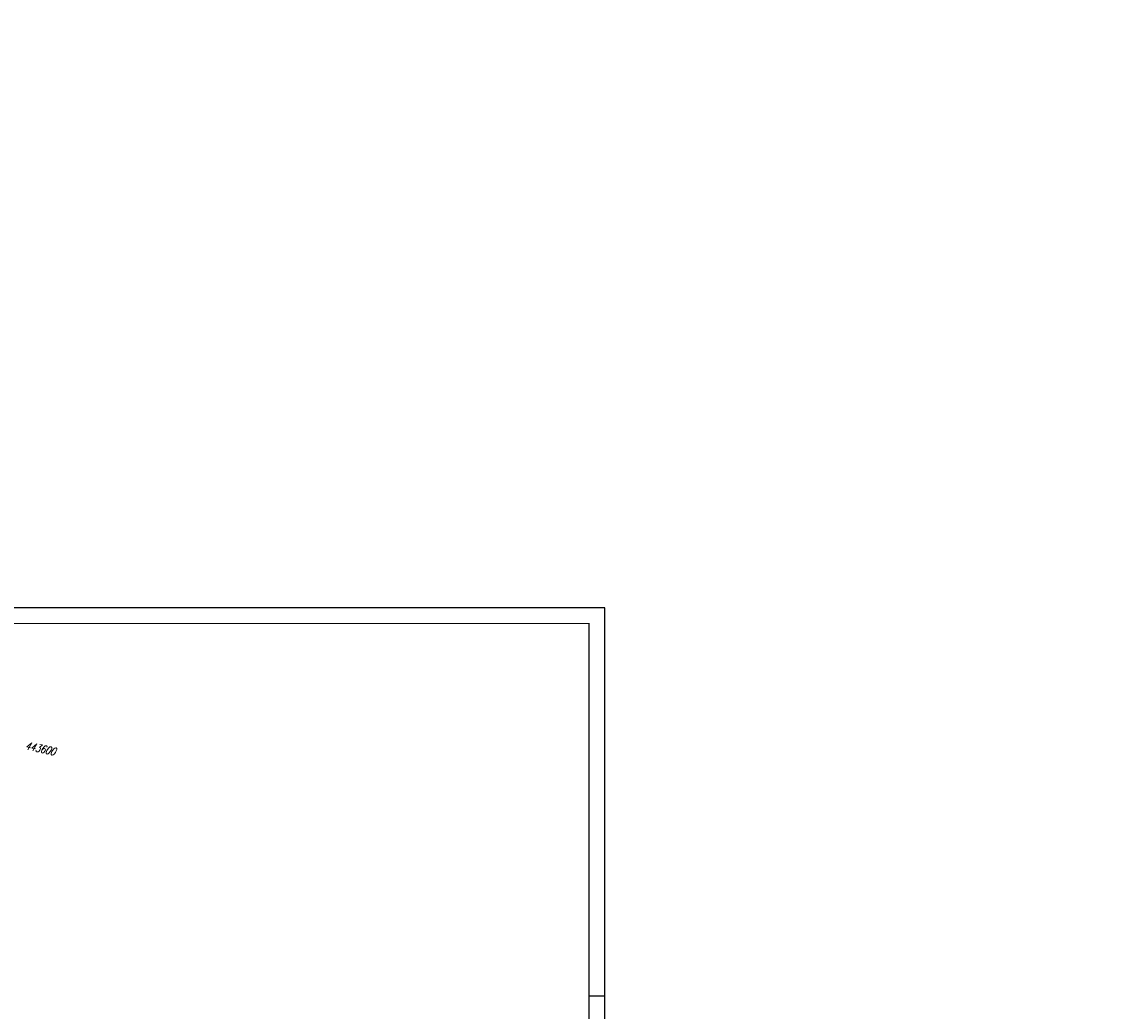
# Model space of a CAD drawing. Extents: x -134 to 1642, y -665 to 1050.
# Tile 88 of 88: x 950 to 1296, y 292 to 605. Entities that reach past the tile are written whole.
import ezdxf

# ---------------------------------------------------------------- set-up
doc = ezdxf.new("R2010")
doc.units = 0
doc.header["$LTSCALE"] = 2
doc.header["$MEASUREMENT"] = 0
doc.linetypes.add('AUSGEZOGEN', pattern=[0])
for name, color, linetype in [('NETZ', 250, 'AUSGEZOGEN'), ('RAHMEN', 250, 'AUSGEZOGEN'), ('Rinne', 200, 'CONTINUOUS')]:
    doc.layers.add(name, color=color, linetype=linetype)
doc.styles.add('ROMANS', font='romans.shx', dxfattribs={"width": 0.8})

msp = doc.modelspace()

# ---------------------------------------------------------------- hatches: boundary and pattern name
at = {"layer": 'Rinne'}
h = msp.add_hatch(dxfattribs=at)
h.set_pattern_fill('ANSI31', color=256, scale=20, style=0)
edge = h.paths.add_edge_path()
edge.add_arc((275.37, -21751.93), 21947.71, 89.378358, 89.455583, ccw=False)
edge.add_arc((441.16, -6471.33), 6666.2, 89.238235, 89.378358, ccw=False)
edge.add_arc((-14330.57, -1117453.65), 1117746.73, 89.23636226, 89.23823456, ccw=False)
edge.add_arc((523.43, -3023.77), 3217.85, 89.20146, 89.23636, ccw=False)
edge.add_arc((555.12, -750.21), 944.08, 86.94729, 89.20146, ccw=False)
edge.add_arc((625.86, 576.33), 384.35, 266.9473, 270.4805)
edge.add_arc((580.86, 5941.8), 5750, 270.480512, 270.662384)
edge.add_arc((762.64, -9781.39), 9974.23, 90.524294, 90.662384, ccw=False)
edge.add_arc((2442.17, -193318.23), 193518.75, 90.5143653, 90.5242944, ccw=False)
edge.add_arc((253.38, 50487.94), 50297.24, 270.514366, 270.533841)
edge.add_arc((717.25, 703), 510.13, 270.5338, 270.6271)
edge.add_arc((-30540.74, 2856402.63), 2856380.83, 270.62712452, 270.62837112)
edge.add_arc((769.64, 1592.38), 1398.89, 270.62837, 270.99311)
edge.add_arc((599.07, 11432.09), 11240.07, 270.993107, 271.121779)
edge.add_arc((275.39, -21749.98), 21944.96, 89.378358, 89.455589, ccw=False)
edge.add_arc((441.15, -6472.29), 6666.37, 89.238234, 89.378358, ccw=False)
edge.add_arc((-14329.56, -1117377.59), 1117669.86, 89.23636219, 89.23823424, ccw=False)
edge.add_arc((523.4, -3025.41), 3218.7, 89.20148, 89.23636, ccw=False)
edge.add_arc((555.1, -751.15), 944.21, 86.94729, 89.20148, ccw=False)
edge.add_arc((625.85, 575.59), 384.41, 266.9473, 270.4805)
edge.add_arc((580.85, 5941.87), 5750.87, 270.480491, 270.662393)
edge.add_arc((762.68, -9785.5), 9977.54, 90.524293, 90.662393, ccw=False)
edge.add_arc((2442.71, -193377.72), 193577.45, 90.5143667, 90.5242933, ccw=False)
edge.add_arc((253.39, 50486.67), 50296.77, 270.514367, 270.533841)
edge.add_arc((717.26, 702.22), 510.15, 270.5338, 270.6271)
edge.add_arc((-30543.48, 2856652.63), 2856631.65, 270.62712453, 270.6283711)
edge.add_arc((769.65, 1591.7), 1399.01, 270.62837, 270.99311)
edge.add_arc((599.07, 11431.93), 11240.71, 270.993107, 271.121781)
h = msp.add_hatch(dxfattribs=at)
h.set_pattern_fill('ANSI31', color=256, scale=20, style=0)
edge = h.paths.add_edge_path()
edge.add_arc((639.26, -229.86), 468.99, 97.5604, 98.5249, ccw=False)
edge.add_arc((578.78, 225.82), 9.32, 90.7152, 97.5604, ccw=False)
edge.add_arc((667.45, -6877.29), 7112.98, 90.453858, 90.71516, ccw=False)
edge.add_arc((644.04, -3922.61), 4158.2, 90.1121, 90.45386, ccw=False)
edge.add_arc((2970.47, -1192978.7), 1193216.58, 90.10896587, 90.11210068, ccw=False)
edge.add_arc((709.22, -3986.09), 4221.82, 90.05626, 90.10897, ccw=False)
edge.add_line((705.08, 235.72), (793.28, 235.81))
edge.add_arc((682.62, 115104.43), 114868.68, 270.0551966, 270.0832469)
edge.add_arc((860.11, -7060.43), 7296.32, 89.971949, 90.083247, ccw=False)
edge.add_arc((863.68, 229.3), 6.58, 80.4991, 89.9719, ccw=False)
edge.add_arc((850.92, 153.04), 83.9, 77.8496, 80.4991, ccw=False)
edge.add_arc((867.52, 230.16), 5.01, 71.9057, 77.8496, ccw=False)
edge.add_arc((858.93, 203.87), 32.67, 69.5781, 71.9057, ccw=False)
edge.add_arc((639.26, -229.56), 469.49, 97.5604, 98.5287, ccw=False)
edge.add_arc((578.73, 226.53), 9.4, 90.714, 97.5604, ccw=False)
edge.add_arc((667.89, -6928.25), 7164.74, 90.453858, 90.714007, ccw=False)
edge.add_arc((644.03, -3915.11), 4151.5, 90.1121, 90.45386, ccw=False)
edge.add_arc((2972.64, -1194119.31), 1194357.98, 90.10896588, 90.11209795, ccw=False)
edge.add_arc((709.22, -3982), 4218.52, 90.05626, 90.10897, ccw=False)
edge.add_line((705.07, 236.52), (793.27, 236.61))
edge.add_arc((681.71, 116046.7), 115810.15, 270.0551967, 270.0829776)
edge.add_arc((860.34, -7298.99), 7535.67, 89.97407, 90.082978, ccw=False)
edge.add_arc((863.75, 229.96), 6.72, 80.4991, 89.9741, ccw=False)
edge.add_arc((850.57, 151.23), 86.54, 77.862, 80.4991, ccw=False)
edge.add_arc((867.68, 230.78), 5.18, 71.9057, 77.862, ccw=False)
edge.add_arc((858.87, 203.82), 33.54, 69.5666, 71.9057, ccw=False)

# ---------------------------------------------------------------- linework, layer by layer
at = {"layer": 'RAHMEN'}
for p, q in [((1135, 420), (0, 420)), ((1135, 0), (1135, 420)), ((1135, 297), (1130, 297))]:
    msp.add_line(p, q, dxfattribs=at)
at = {"layer": 'RAHMEN', "const_width": 0.35}
msp.add_lwpolyline([(25, 5), (1130, 5), (1130, 415), (25, 415), (25, 5)], dxfattribs=at)

# ---------------------------------------------------------------- texts
at = {"layer": 'NETZ', "style": 'ROMANS', "oblique": 16.6, "width": 0.75}
msp.add_text('443600', height=2.5, rotation=347.8411, dxfattribs=at).set_placement((951.36, 375.18))

doc.saveas('drawing.dxf')
